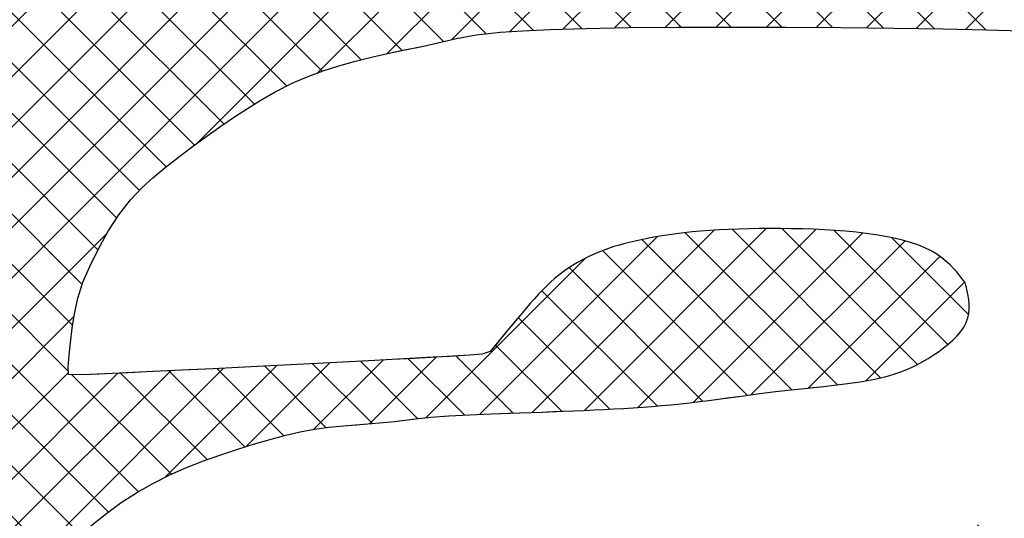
# Model space of a CAD drawing. Header units: millimetres. Extents: x 0 to 1852, y 0 to 1359.
# Tile 52 of 54: x 1703.82 to 1707.77, y 110.88 to 112.88. Entities that reach past the tile are written whole.
import ezdxf

# ---------------------------------------------------------------- set-up
doc = ezdxf.new("R2010")
doc.units = ezdxf.units.MM
doc.header["$LTSCALE"] = 65.395
doc.layers.get('0').update_dxf_attribs({"linetype": 'CONTINUOUS'})

msp = doc.modelspace()

# ---------------------------------------------------------------- hatches: boundary and pattern name
at = {"linetype": 'Continuous'}
h = msp.add_hatch(dxfattribs=at)
h.set_pattern_fill('ANSI37', color=5, scale=0.142875, angle=45, style=0, pattern_type=0)
h.set_pattern_definition([(45, (-897.4538, 897.4538), (-0.1010278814, 0.1010278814), []), (135, (-898.83942, -898.83942), (-0.1010278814, -0.1010278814), [])])
h.paths.add_polyline_path([(1707.4357, 110.7748), (1707.369, 110.761), (1707.297, 110.7511), (1707.2313, 110.7454), (1707.1764, 110.7417), (1707.1187, 110.7386), (1707.0573, 110.7359), (1706.9914, 110.7334), (1706.917, 110.7308), (1706.8543, 110.7287), (1706.8127, 110.7273), (1706.77, 110.7259), (1706.7264, 110.7245), (1706.6821, 110.7231), (1706.6374, 110.7216), (1706.5925, 110.7202), (1706.5475, 110.7187), (1706.5029, 110.7171), (1706.4587, 110.7154), (1706.4154, 110.7133), (1706.373, 110.7109), (1706.332, 110.7079), (1706.2926, 110.7044), (1706.2549, 110.7002), (1706.2193, 110.6952), (1706.1857, 110.6895), (1706.1538, 110.6832), (1706.1236, 110.6763), (1706.0948, 110.6688), (1706.0674, 110.6609), (1706.0412, 110.6527), (1706.0161, 110.6441), (1705.9919, 110.6353), (1705.9686, 110.6262), (1705.9461, 110.6167), (1705.9245, 110.6069), (1705.9038, 110.5967), (1705.884, 110.5859), (1705.8649, 110.5747), (1705.8467, 110.5629), (1705.8294, 110.5505), (1705.8128, 110.5375), (1705.797, 110.5238), (1705.782, 110.5094), (1705.7678, 110.4942), (1705.7543, 110.4782), (1705.7416, 110.4614), (1705.7297, 110.4437), (1705.7184, 110.4251), (1705.7079, 110.4058), (1705.6983, 110.3858), (1705.6895, 110.3652), (1705.6816, 110.3441), (1705.6747, 110.3227), (1705.6688, 110.3011), (1705.6639, 110.2794), (1705.6601, 110.2576), (1705.6573, 110.2357), (1705.6554, 110.2137), (1705.6544, 110.1913), (1705.6543, 110.1685), (1705.6549, 110.1452), (1705.6562, 110.1213), (1705.6581, 110.0967), (1705.6608, 110.0712), (1705.6657, 110.0445), (1705.6746, 110.0162), (1705.6889, 109.986), (1705.7105, 109.9534), (1705.741, 109.918), (1705.7821, 109.8795), (1705.8354, 109.8375), (1705.9122, 109.8092), (1706.0024, 109.7894), (1706.1021, 109.7768), (1706.2075, 109.7702), (1706.3146, 109.7686), (1706.4197, 109.7707), (1706.5189, 109.7754), (1706.6083, 109.7815), (1706.6849, 109.788), (1706.7496, 109.7947), (1706.8038, 109.8016), (1706.8491, 109.8087), (1706.8873, 109.8159), (1706.9198, 109.8232), (1706.9482, 109.8306), (1706.9742, 109.8382), (1706.999, 109.8457), (1707.0228, 109.8532), (1707.0452, 109.8605), (1707.0661, 109.8675), (1707.0852, 109.8741), (1707.1023, 109.88), (1707.117, 109.8852), (1707.1293, 109.8896), (1707.139, 109.8931), (1707.1468, 109.896), (1707.1534, 109.8989), (1707.1595, 109.902), (1707.1661, 109.9059), (1707.1738, 109.911), (1707.1834, 109.9178), (1707.1958, 109.9265), (1707.2114, 109.9376), (1707.2298, 109.9509), (1707.2506, 109.9658), (1707.2731, 109.9822), (1707.2966, 109.9995), (1707.3207, 110.0175), (1707.3446, 110.0357), (1707.3678, 110.0538), (1707.3898, 110.0714), (1707.4107, 110.0888), (1707.4305, 110.1059), (1707.4495, 110.1229), (1707.4676, 110.1399), (1707.4852, 110.157), (1707.5024, 110.1745), (1707.5192, 110.1924), (1707.5357, 110.2108), (1707.5521, 110.2297), (1707.5682, 110.2493), (1707.584, 110.2695), (1707.5994, 110.2903), (1707.6144, 110.3117), (1707.6289, 110.3339), (1707.643, 110.3567), (1707.6565, 110.3802), (1707.6694, 110.4043), (1707.6816, 110.4289), (1707.693, 110.4536), (1707.7037, 110.4785), (1707.7134, 110.5032), (1707.7222, 110.5278), (1707.73, 110.552), (1707.7368, 110.5756), (1707.7425, 110.5988), (1707.7475, 110.6215), (1707.7517, 110.6439), (1707.7554, 110.6659), (1707.7587, 110.6876), (1707.7616, 110.7092), (1707.7644, 110.7305), (1707.767, 110.7516), (1707.7692, 110.7722), (1707.7703, 110.7916), (1707.7701, 110.8096), (1707.768, 110.8254), (1707.7635, 110.8388), (1707.7562, 110.8493), (1707.7456, 110.8562), (1707.7315, 110.8594), (1707.7143, 110.8592), (1707.6944, 110.8562), (1707.6724, 110.851), (1707.649, 110.844), (1707.6246, 110.8359), (1707.5998, 110.8271), (1707.5603, 110.813), (1707.5025, 110.7936)])
h.paths.add_polyline_path([(1705.7544, 114.7873), (1705.6952, 114.7694), (1705.6354, 114.7502), (1705.5754, 114.7298), (1705.5155, 114.7085), (1705.456, 114.6866), (1705.3973, 114.6643), (1705.3398, 114.6418), (1705.2839, 114.6195), (1705.2297, 114.5974), (1705.1769, 114.5755), (1705.1251, 114.5534), (1705.0736, 114.5308), (1705.0221, 114.5076), (1704.97, 114.4834), (1704.9168, 114.458), (1704.862, 114.4312), (1704.8053, 114.4026), (1704.7468, 114.3726), (1704.687, 114.3411), (1704.6263, 114.3085), (1704.5648, 114.2749), (1704.5032, 114.2405), (1704.4416, 114.2056), (1704.3805, 114.1702), (1704.3202, 114.1345), (1704.2606, 114.0986), (1704.2018, 114.0625), (1704.1437, 114.0262), (1704.0863, 113.9896), (1704.0295, 113.9528), (1703.9733, 113.9157), (1703.9176, 113.8784), (1703.8624, 113.8407), (1703.8075, 113.8026), (1703.7526, 113.7639), (1703.6975, 113.7243), (1703.6419, 113.6837), (1703.5855, 113.6417), (1703.5282, 113.5984), (1703.4696, 113.5534), (1703.4097, 113.5066), (1703.3488, 113.4582), (1703.2874, 113.4086), (1703.2261, 113.3579), (1703.1653, 113.3065), (1703.1056, 113.2546), (1703.0475, 113.2026), (1702.9915, 113.1506), (1702.9379, 113.0989), (1702.8864, 113.0474), (1702.8365, 112.9959), (1702.7879, 112.9442), (1702.74, 112.8921), (1702.6923, 112.8394), (1702.6444, 112.7858), (1702.5958, 112.7314), (1702.5462, 112.6758), (1702.4959, 112.6192), (1702.4452, 112.5619), (1702.3948, 112.504), (1702.3449, 112.4458), (1702.296, 112.3875), (1702.2486, 112.3292), (1702.203, 112.2713), (1702.1596, 112.2137), (1702.1181, 112.1563), (1702.0779, 112.0988), (1702.0386, 112.0408), (1701.9997, 111.982), (1701.9607, 111.9221), (1701.9211, 111.8608), (1701.8805, 111.7977), (1701.8384, 111.7326), (1701.795, 111.6655), (1701.7506, 111.5963), (1701.7054, 111.5251), (1701.6596, 111.4519), (1701.6134, 111.3767), (1701.5672, 111.2996), (1701.5211, 111.2206), (1701.4754, 111.1397), (1701.4303, 111.0572), (1701.3859, 110.9731), (1701.3424, 110.8878), (1701.3001, 110.8013), (1701.2591, 110.714), (1701.2196, 110.6261), (1701.1817, 110.5376), (1701.1457, 110.4488), (1701.1117, 110.3598), (1701.0799, 110.2704), (1701.0506, 110.1806), (1701.0238, 110.0904), (1700.9998, 109.9998), (1700.9787, 109.9088), (1700.9608, 109.8172), (1700.9461, 109.7252), (1700.9345, 109.6332), (1700.9256, 109.5417), (1700.9192, 109.4513), (1700.915, 109.3623), (1700.9128, 109.2755), (1700.9123, 109.1911), (1700.9131, 109.1099), (1700.9151, 109.0321), (1700.9182, 108.9576), (1700.9223, 108.8861), (1700.9273, 108.8172), (1700.9333, 108.7507), (1700.9402, 108.6862), (1700.948, 108.6235), (1700.9565, 108.5622), (1700.9657, 108.502), (1700.9757, 108.443), (1700.9865, 108.385), (1700.998, 108.3282), (1701.0102, 108.2725), (1701.0232, 108.2179), (1701.0369, 108.1644), (1701.0513, 108.112), (1701.0665, 108.0607), (1701.0824, 108.0105), (1701.0991, 107.9611), (1701.1165, 107.9126), (1701.1347, 107.8648), (1701.1535, 107.8177), (1701.1732, 107.7711), (1701.1936, 107.725), (1701.2147, 107.6793), (1701.2364, 107.634), (1701.2587, 107.5892), (1701.2815, 107.5449), (1701.3046, 107.5011), (1701.328, 107.4579), (1701.3516, 107.4154), (1701.3753, 107.3736), (1701.399, 107.3325), (1701.4228, 107.2921), (1701.4467, 107.2523), (1701.4707, 107.2132), (1701.4948, 107.1746), (1701.5192, 107.1365), (1701.5439, 107.0989), (1701.5689, 107.0616), (1701.5944, 107.0248), (1701.6206, 106.9883), (1701.6478, 106.9522), (1701.6766, 106.9165), (1701.7072, 106.8812), (1701.7401, 106.8462), (1701.7755, 106.8116), (1701.8139, 106.7773), (1701.8555, 106.7435), (1701.9, 106.7099), (1701.9469, 106.6766), (1701.9957, 106.6436), (1702.046, 106.6107), (1702.0973, 106.578), (1702.1492, 106.5454), (1702.2012, 106.5128), (1702.253, 106.4802), (1702.305, 106.4478), (1702.3578, 106.4157), (1702.4121, 106.3839), (1702.4684, 106.3528), (1702.5274, 106.3223), (1702.5895, 106.2927), (1702.6556, 106.264), (1702.7259, 106.2364), (1702.8002, 106.2101), (1702.8782, 106.185), (1702.9594, 106.1613), (1703.0433, 106.1391), (1703.1296, 106.1185), (1703.2178, 106.0996), (1703.3076, 106.0824), (1703.3985, 106.067), (1703.4901, 106.0533), (1703.5823, 106.0412), (1703.6746, 106.0305), (1703.7667, 106.0212), (1703.8582, 106.0129), (1703.949, 106.0057), (1704.0386, 105.9994), (1704.1268, 105.9939), (1704.2135, 105.9892), (1704.2989, 105.9856), (1704.3829, 105.9831), (1704.4656, 105.982), (1704.547, 105.9822), (1704.6273, 105.984), (1704.7064, 105.9876), (1704.7844, 105.993), (1704.8615, 106.0002), (1704.9379, 106.0095), (1705.0137, 106.0207), (1705.0892, 106.0339), (1705.1646, 106.0492), (1705.24, 106.0667), (1705.3156, 106.0864), (1705.3917, 106.1082), (1705.4681, 106.1323), (1705.5448, 106.1584), (1705.6216, 106.1867), (1705.6986, 106.2169), (1705.7755, 106.2492), (1705.8524, 106.2833), (1705.9291, 106.3194), (1706.0056, 106.3572), (1706.0816, 106.3966), (1706.1569, 106.4373), (1706.2314, 106.479), (1706.3047, 106.5215), (1706.3768, 106.5644), (1706.4473, 106.6075), (1706.5161, 106.6506), (1706.5831, 106.6933), (1706.6483, 106.7357), (1706.7122, 106.7778), (1706.7748, 106.8195), (1706.8364, 106.8608), (1706.8973, 106.9017), (1706.9578, 106.9423), (1707.0179, 106.9825), (1707.078, 107.0223), (1707.1378, 107.0618), (1707.197, 107.1011), (1707.2552, 107.1403), (1707.3123, 107.1796), (1707.3678, 107.2189), (1707.4214, 107.2584), (1707.473, 107.2982), (1707.5222, 107.3384), (1707.5696, 107.379), (1707.6154, 107.4201), (1707.6604, 107.4617), (1707.7049, 107.5039), (1707.7495, 107.5466), (1707.7947, 107.59), (1707.841, 107.6341), (1707.8887, 107.6789), (1707.9376, 107.7244), (1707.9872, 107.7704), (1708.0371, 107.8168), (1708.0869, 107.8636), (1708.1361, 107.9107), (1708.1843, 107.958), (1708.2311, 108.0054), (1708.2761, 108.0528), (1708.3195, 108.1), (1708.3614, 108.1469), (1708.402, 108.1935), (1708.4414, 108.2394), (1708.48, 108.2847), (1708.5178, 108.3292), (1708.5731, 108.3937), (1708.6286, 108.4567), (1708.6652, 108.4977), (1708.7019, 108.5385), (1708.7388, 108.5793), (1708.776, 108.6205), (1708.8138, 108.6622), (1708.8522, 108.7048), (1708.891, 108.7483), (1708.9283, 108.792), (1708.9616, 108.8351), (1708.9887, 108.8765), (1709.0071, 108.9155), (1709.0146, 108.9509), (1709.0086, 108.982), (1708.9869, 109.0078), (1708.948, 109.0276), (1708.8936, 109.042), (1708.8263, 109.0515), (1708.7487, 109.0571), (1708.6636, 109.0594), (1708.5733, 109.0592), (1708.4807, 109.0571), (1708.3882, 109.054), (1708.2983, 109.0505), (1708.2121, 109.047), (1708.1306, 109.044), (1708.0547, 109.0419), (1707.9853, 109.0411), (1707.9233, 109.0419), (1707.8416, 109.0465), (1707.7745, 109.0626), (1707.7321, 109.0962), (1707.7241, 109.1524), (1707.7237, 109.2023), (1707.7233, 109.2354), (1707.7225, 109.2705), (1707.7214, 109.3066), (1707.7202, 109.3423), (1707.7188, 109.3766), (1707.7174, 109.4082), (1707.716, 109.4358), (1707.7147, 109.4585), (1707.7134, 109.4751), (1707.7114, 109.4858), (1707.7077, 109.4911), (1707.7013, 109.4913), (1707.6913, 109.487), (1707.6767, 109.4784), (1707.6402, 109.4558), (1707.5814, 109.4229), (1707.5126, 109.3871), (1707.4651, 109.3628), (1707.4156, 109.3378), (1707.3657, 109.3128), (1707.3167, 109.2883), (1707.27, 109.2649), (1707.2266, 109.2431), (1707.1864, 109.2226), (1707.1487, 109.2034), (1707.1132, 109.1852), (1707.0792, 109.1677), (1707.0225, 109.1386), (1706.9813, 109.1175), (1706.9264, 109.0897), (1706.8545, 109.0586), (1706.7626, 109.0295), (1706.6756, 109.0119), (1706.6075, 109.0016), (1706.5301, 108.9932), (1706.4443, 108.9867), (1706.351, 108.9821), (1706.251, 108.9793), (1706.1455, 108.9781), (1706.0354, 108.9787), (1705.9215, 108.9808), (1705.805, 108.9844), (1705.6869, 108.9895), (1705.5686, 108.9958), (1705.4518, 109.0031), (1705.3379, 109.0114), (1705.2286, 109.0204), (1705.1254, 109.0299), (1705.0299, 109.0398), (1704.9437, 109.0499), (1704.8679, 109.06), (1704.8016, 109.0701), (1704.7179, 109.0847), (1704.6301, 109.1042), (1704.5601, 109.1227), (1704.4846, 109.1443), (1704.4242, 109.1639), (1704.3635, 109.1887), (1704.3019, 109.2211), (1704.2384, 109.2639), (1704.1723, 109.3173), (1704.1068, 109.3782), (1704.043, 109.4451), (1703.9833, 109.516), (1703.9328, 109.5916), (1703.8907, 109.6837), (1703.8676, 109.7691), (1703.855, 109.8347), (1703.8458, 109.9081), (1703.8399, 109.9875), (1703.837, 110.0706), (1703.8369, 110.1552), (1703.8394, 110.2388), (1703.8444, 110.3192), (1703.8516, 110.3941), (1703.8608, 110.4611), (1703.8772, 110.546), (1703.9064, 110.6276), (1703.9428, 110.6874), (1703.9857, 110.7356), (1704.0418, 110.7888), (1704.1011, 110.8402), (1704.1646, 110.8907), (1704.2299, 110.938), (1704.2943, 110.9796), (1704.3591, 111.0165), (1704.4244, 111.0492), (1704.491, 111.0785), (1704.5594, 111.1054), (1704.629, 111.1302), (1704.6977, 111.1528), (1704.7648, 111.1734), (1704.8305, 111.1926), (1704.8894, 111.2083), (1704.9472, 111.2217), (1705.0049, 111.2324), (1705.0627, 111.2402), (1705.1219, 111.2459), (1705.1728, 111.2499), (1705.2038, 111.2524), (1705.2347, 111.2549), (1705.2653, 111.2576), (1705.2957, 111.2607), (1705.326, 111.264), (1705.3567, 111.2675), (1705.4095, 111.2736), (1705.4733, 111.2803), (1705.5444, 111.2861), (1705.6262, 111.2909), (1705.7132, 111.2947), (1705.785, 111.2972), (1705.8301, 111.2987), (1705.8747, 111.3001), (1705.9186, 111.3016), (1705.9615, 111.3031), (1706.0037, 111.3046), (1706.0452, 111.3062), (1706.0861, 111.3079), (1706.1264, 111.3097), (1706.1662, 111.3116), (1706.2056, 111.3137), (1706.2446, 111.316), (1706.2833, 111.3184), (1706.3217, 111.3211), (1706.3598, 111.3241), (1706.3979, 111.3273), (1706.4357, 111.3308), (1706.4735, 111.3346), (1706.5112, 111.3388), (1706.5489, 111.3433), (1706.5866, 111.3481), (1706.624, 111.3531), (1706.6612, 111.3581), (1706.7268, 111.3672), (1706.7903, 111.3757), (1706.8544, 111.3834), (1706.9176, 111.3904), (1706.9722, 111.3961), (1707.0044, 111.3995), (1707.0365, 111.4029), (1707.0684, 111.4065), (1707.1003, 111.4102), (1707.132, 111.4142), (1707.1633, 111.4185), (1707.1941, 111.4232), (1707.2242, 111.4283), (1707.2534, 111.4339), (1707.2815, 111.4402), (1707.3083, 111.4471), (1707.3337, 111.4547), (1707.3579, 111.4631), (1707.381, 111.4722), (1707.4032, 111.4821), (1707.4247, 111.4927), (1707.4458, 111.5042), (1707.4665, 111.5165), (1707.4872, 111.5297), (1707.5078, 111.5437), (1707.5281, 111.5585), (1707.5477, 111.574), (1707.5661, 111.5903), (1707.5829, 111.6071), (1707.5978, 111.6246), (1707.6102, 111.6426), (1707.6199, 111.6611), (1707.6265, 111.6799), (1707.6304, 111.6988), (1707.632, 111.7174), (1707.6318, 111.7353), (1707.6303, 111.7522), (1707.6279, 111.7676), (1707.6252, 111.7812), (1707.6226, 111.7926), (1707.6205, 111.8016), (1707.6187, 111.8087), (1707.6169, 111.8144), (1707.6148, 111.8193), (1707.6122, 111.8241), (1707.6087, 111.8293), (1707.604, 111.8355), (1707.5979, 111.8433), (1707.5902, 111.8532), (1707.5806, 111.8648), (1707.569, 111.8778), (1707.5555, 111.8918), (1707.5398, 111.9062), (1707.5218, 111.9208), (1707.5015, 111.9349), (1707.4788, 111.9484), (1707.4536, 111.9607), (1707.4259, 111.9718), (1707.3961, 111.9819), (1707.3641, 111.991), (1707.3301, 111.9991), (1707.2943, 112.0062), (1707.2569, 112.0125), (1707.2179, 112.018), (1707.1776, 112.0227), (1707.1361, 112.0267), (1707.0936, 112.03), (1707.0505, 112.0327), (1707.0069, 112.0348), (1706.963, 112.0363), (1706.919, 112.0373), (1706.8752, 112.0379), (1706.8318, 112.0379), (1706.789, 112.0376), (1706.7469, 112.0368), (1706.7057, 112.0357), (1706.6656, 112.0341), (1706.6268, 112.0321), (1706.5895, 112.0298), (1706.5538, 112.0271), (1706.5199, 112.024), (1706.4876, 112.0206), (1706.4569, 112.0168), (1706.4276, 112.0128), (1706.3995, 112.0085), (1706.3726, 112.004), (1706.3467, 111.9992), (1706.3216, 111.9942), (1706.2973, 111.989), (1706.2737, 111.9836), (1706.2506, 111.9779), (1706.2281, 111.9717), (1706.206, 111.9651), (1706.1843, 111.958), (1706.1629, 111.9503), (1706.1417, 111.942), (1706.1208, 111.9329), (1706.1001, 111.9232), (1706.0797, 111.9127), (1706.0597, 111.9016), (1706.0402, 111.8899), (1706.0212, 111.8776), (1706.0028, 111.8646), (1705.985, 111.8511), (1705.9679, 111.8371), (1705.9514, 111.8224), (1705.9352, 111.8071), (1705.9193, 111.791), (1705.9033, 111.7741), (1705.8872, 111.7563), (1705.8707, 111.7376), (1705.8538, 111.7179), (1705.8362, 111.6972), (1705.8183, 111.6759), (1705.8005, 111.6547), (1705.7832, 111.6338), (1705.7669, 111.614), (1705.7518, 111.5957), (1705.7385, 111.5795), (1705.7093, 111.5439), (1705.678, 111.534), (1705.6262, 111.5291), (1705.5462, 111.5246), (1705.4814, 111.5211), (1705.4044, 111.5169), (1705.3171, 111.5122), (1705.2217, 111.5071), (1705.1204, 111.5017), (1705.0153, 111.4961), (1704.9085, 111.4906), (1704.8021, 111.4851), (1704.6982, 111.4799), (1704.5979, 111.475), (1704.5026, 111.4704), (1704.4133, 111.4662), (1704.3313, 111.4624), (1704.2576, 111.459), (1704.1936, 111.456), (1704.1402, 111.4536), (1704.0745, 111.4507), (1704.018, 111.4525), (1704.0163, 111.481), (1704.0207, 111.5291), (1704.0258, 111.5795), (1704.0328, 111.6376), (1704.0417, 111.6955), (1704.0549, 111.7582), (1704.0759, 111.8227), (1704.1032, 111.8859), (1704.1383, 111.9569), (1704.1774, 112.0267), (1704.2201, 112.0925), (1704.2672, 112.1529), (1704.314, 112.2019), (1704.3568, 112.2416), (1704.4059, 112.2829), (1704.4594, 112.3248), (1704.5151, 112.3664), (1704.5735, 112.4086), (1704.6298, 112.4482), (1704.6843, 112.4854), (1704.7368, 112.52), (1704.7871, 112.5515), (1704.8469, 112.5865), (1704.9177, 112.6222), (1704.9826, 112.6493), (1705.0401, 112.6705), (1705.1024, 112.6907), (1705.1694, 112.7098), (1705.2386, 112.727), (1705.3099, 112.7426), (1705.3727, 112.7557), (1705.4102, 112.7634), (1705.447, 112.7712), (1705.4826, 112.7789), (1705.5168, 112.7868), (1705.5752, 112.801), (1705.6531, 112.8154), (1705.7508, 112.8252), (1705.8395, 112.8314), (1705.9523, 112.8367), (1706.0934, 112.841), (1706.265, 112.844), (1706.4613, 112.8458), (1706.674, 112.8464), (1706.895, 112.846), (1707.1163, 112.8447), (1707.3298, 112.8423), (1707.5274, 112.8392), (1707.701, 112.8352), (1707.8445, 112.8305), (1707.9599, 112.8252), (1708.0511, 112.8194), (1708.1223, 112.8132), (1708.1989, 112.8042), (1708.2548, 112.7934), (1708.2853, 112.7868), (1708.3148, 112.7804), (1708.3438, 112.7742), (1708.3717, 112.7684), (1708.3982, 112.7629), (1708.4227, 112.7579), (1708.445, 112.7534), (1708.4644, 112.7495), (1708.5066, 112.7411), (1708.5295, 112.734), (1708.5838, 112.7099), (1708.636, 112.6866), (1708.6967, 112.6591), (1708.76, 112.6295), (1708.8158, 112.6021), (1708.8726, 112.5719), (1708.925, 112.5404), (1708.9848, 112.5016), (1709.0337, 112.4682), (1709.0898, 112.4252), (1709.142, 112.3792), (1709.1869, 112.336), (1709.231, 112.2894), (1709.2717, 112.2416), (1709.3148, 112.1831), (1709.3551, 112.1122), (1709.3874, 112.0361), (1709.4071, 111.9708), (1709.4201, 111.9071), (1709.4296, 111.8251), (1709.434, 111.7454), (1709.4361, 111.6839), (1709.4373, 111.6143), (1709.4378, 111.5362), (1709.4378, 111.4491), (1709.4374, 111.3524), (1709.4367, 111.2459), (1709.4359, 111.1291), (1709.4351, 111.0014), (1709.4345, 110.8631), (1709.4341, 110.7174), (1709.4337, 110.5679), (1709.4335, 110.4184), (1709.4334, 110.2727), (1709.4333, 110.1344), (1709.4333, 110.0075), (1709.4333, 109.8955), (1709.4333, 109.8013), (1709.4332, 109.7236), (1709.4332, 109.6601), (1709.4329, 109.583), (1709.4321, 109.5168), (1709.431, 109.4779), (1709.4302, 109.4532), (1709.4298, 109.4294), (1709.4305, 109.407), (1709.4329, 109.3863), (1709.4377, 109.3675), (1709.4456, 109.351), (1709.4572, 109.337), (1709.4731, 109.3259), (1709.4938, 109.3178), (1709.5188, 109.3125), (1709.5473, 109.3094), (1709.5785, 109.3081), (1709.6117, 109.3082), (1709.6462, 109.3093), (1709.6812, 109.3109), (1709.7326, 109.3133), (1709.7864, 109.3151), (1709.8469, 109.3168), (1709.8779, 109.3178), (1709.9084, 109.319), (1709.9385, 109.3205), (1709.9684, 109.3224), (1709.998, 109.3249), (1710.0274, 109.3279), (1710.0566, 109.3314), (1710.0856, 109.3356), (1710.1142, 109.3403), (1710.1425, 109.3456), (1710.1705, 109.3516), (1710.198, 109.3581), (1710.2252, 109.3653), (1710.2519, 109.3731), (1710.2784, 109.3815), (1710.3045, 109.3904), (1710.3304, 109.3998), (1710.356, 109.4098), (1710.3814, 109.4202), (1710.4067, 109.4311), (1710.4319, 109.4425), (1710.457, 109.4541), (1710.4823, 109.4662), (1710.5079, 109.4784), (1710.5514, 109.4993), (1710.6022, 109.5229), (1710.6447, 109.5416), (1710.6738, 109.5543), (1710.7027, 109.567), (1710.7305, 109.5797), (1710.7567, 109.5926), (1710.7805, 109.6055), (1710.8015, 109.6186), (1710.8188, 109.6318), (1710.832, 109.6452), (1710.8408, 109.6585), (1710.8453, 109.6714), (1710.8453, 109.6837), (1710.8408, 109.695), (1710.8316, 109.7051), (1710.8177, 109.7137), (1710.7991, 109.7204), (1710.7756, 109.7253), (1710.7467, 109.7285), (1710.7122, 109.7305), (1710.6715, 109.7317), (1710.6242, 109.7326), (1710.5698, 109.7335), (1710.508, 109.735), (1710.4382, 109.7375), (1710.3606, 109.7413), (1710.2773, 109.7467), (1710.191, 109.7536), (1710.1045, 109.7622), (1710.0204, 109.7725), (1709.9414, 109.7848), (1709.8703, 109.7991), (1709.8097, 109.8154), (1709.7386, 109.8429), (1709.689, 109.8893), (1709.6758, 109.9468), (1709.6894, 110.0163), (1709.7145, 110.0835), (1709.7338, 110.1295), (1709.7556, 110.1783), (1709.7793, 110.2293), (1709.8043, 110.2822), (1709.8298, 110.3363), (1709.8552, 110.3913), (1709.8798, 110.4466), (1709.9031, 110.5018), (1709.925, 110.5569), (1709.9454, 110.6119), (1709.9645, 110.6668), (1709.9821, 110.7216), (1709.9983, 110.7764), (1710.0132, 110.8311), (1710.0267, 110.8857), (1710.0388, 110.9404), (1710.0498, 110.9952), (1710.0599, 111.0503), (1710.0691, 111.1059), (1710.0777, 111.1621), (1710.086, 111.2192), (1710.0941, 111.2773), (1710.1021, 111.3365), (1710.1103, 111.397), (1710.1186, 111.4588), (1710.1268, 111.522), (1710.1348, 111.5865), (1710.1424, 111.6523), (1710.1496, 111.7194), (1710.1562, 111.7879), (1710.162, 111.8577), (1710.167, 111.9287), (1710.1711, 112.0008), (1710.1743, 112.0735), (1710.1764, 112.1467), (1710.1775, 112.2199), (1710.1775, 112.2929), (1710.1763, 112.3654), (1710.174, 112.437), (1710.1704, 112.5075), (1710.1655, 112.5768), (1710.1591, 112.6449), (1710.1512, 112.7118), (1710.1418, 112.7776), (1710.1306, 112.842), (1710.1176, 112.9053), (1710.1028, 112.9673), (1710.086, 113.028), (1710.0676, 113.0873), (1710.048, 113.1453), (1710.0273, 113.2017), (1710.0061, 113.2566), (1709.9846, 113.3099), (1709.9631, 113.3614), (1709.942, 113.4112), (1709.9216, 113.4592), (1709.9015, 113.5057), (1709.8815, 113.5512), (1709.861, 113.5958), (1709.8399, 113.6401), (1709.8176, 113.6844), (1709.7938, 113.7291), (1709.7682, 113.7745), (1709.7404, 113.8209), (1709.7103, 113.8684), (1709.6779, 113.9168), (1709.6432, 113.966), (1709.6061, 114.016), (1709.5665, 114.0666), (1709.5244, 114.1178), (1709.4797, 114.1694), (1709.4325, 114.2213), (1709.3829, 114.2732), (1709.3309, 114.3245), (1709.2768, 114.3748), (1709.2207, 114.4237), (1709.1627, 114.4707), (1709.1031, 114.5153), (1709.0419, 114.5571), (1708.9792, 114.5958), (1708.9151, 114.6315), (1708.8496, 114.6645), (1708.7826, 114.6951), (1708.7142, 114.7235), (1708.6443, 114.7501), (1708.5729, 114.775), (1708.5, 114.7987), (1708.4256, 114.8212), (1708.3502, 114.8427), (1708.274, 114.8631), (1708.1976, 114.8822), (1708.1212, 114.9001), (1708.0453, 114.9166), (1707.9704, 114.9318), (1707.8967, 114.9456), (1707.8246, 114.9579), (1707.7539, 114.9687), (1707.6842, 114.978), (1707.6153, 114.9857), (1707.5468, 114.992), (1707.4785, 114.9966), (1707.4099, 114.9996), (1707.3407, 115.0011), (1707.2708, 115.0009), (1707.2002, 114.9993), (1707.1289, 114.9963), (1707.0573, 114.9921), (1706.9854, 114.9868), (1706.9134, 114.9805), (1706.8414, 114.9734), (1706.7696, 114.9656), (1706.6981, 114.9572), (1706.6272, 114.9483), (1706.5569, 114.9389), (1706.4876, 114.9292), (1706.4195, 114.9193), (1706.3526, 114.9091), (1706.2874, 114.8987), (1706.2238, 114.8883), (1706.1622, 114.8779), (1706.1021, 114.8672), (1706.0432, 114.8561), (1705.9852, 114.8444), (1705.9277, 114.8319), (1705.8703, 114.8183), (1705.8126, 114.8035)])

# ---------------------------------------------------------------- linework, layer by layer
at = {"color": 5, "linetype": 'Continuous'}
for p, q in [((1705.6531, 112.8154), (1705.7508, 112.8252)), ((1705.6531, 112.8154), (1705.7508, 112.8252)), ((1705.7508, 112.8252), (1705.8395, 112.8314)), ((1705.7508, 112.8252), (1705.8395, 112.8314)), ((1705.8395, 112.8314), (1705.9523, 112.8367)), ((1705.8395, 112.8314), (1705.9523, 112.8367)), ((1705.9523, 112.8367), (1706.0934, 112.841)), ((1705.9523, 112.8367), (1706.0934, 112.841)), ((1706.0934, 112.841), (1706.265, 112.844)), ((1706.0934, 112.841), (1706.265, 112.844)), ((1706.265, 112.844), (1706.4613, 112.8458)), ((1706.265, 112.844), (1706.4613, 112.8458)), ((1706.4613, 112.8458), (1706.674, 112.8464)), ((1706.4613, 112.8458), (1706.674, 112.8464)), ((1706.674, 112.8464), (1706.895, 112.846)), ((1706.674, 112.8464), (1706.895, 112.846)), ((1706.895, 112.846), (1707.1163, 112.8447)), ((1706.895, 112.846), (1707.1163, 112.8447)), ((1707.1163, 112.8447), (1707.3298, 112.8423)), ((1707.1163, 112.8447), (1707.3298, 112.8423)), ((1707.3298, 112.8423), (1707.5274, 112.8392)), ((1707.3298, 112.8423), (1707.5274, 112.8392)), ((1707.5274, 112.8392), (1707.701, 112.8352)), ((1707.5274, 112.8392), (1707.701, 112.8352)), ((1707.701, 112.8352), (1707.8445, 112.8305)), ((1707.701, 112.8352), (1707.8445, 112.8305)), ((1705.4826, 112.7789), (1705.5168, 112.7868)), ((1705.4826, 112.7789), (1705.5168, 112.7868)), ((1705.5168, 112.7868), (1705.5752, 112.801)), ((1705.5168, 112.7868), (1705.5752, 112.801)), ((1705.5752, 112.801), (1705.6531, 112.8154)), ((1705.5752, 112.801), (1705.6531, 112.8154)), ((1705.2386, 112.727), (1705.3099, 112.7426)), ((1705.2386, 112.727), (1705.3099, 112.7426)), ((1705.3099, 112.7426), (1705.447, 112.7712)), ((1705.3099, 112.7426), (1705.3727, 112.7557)), ((1705.3727, 112.7557), (1705.4102, 112.7634)), ((1705.4102, 112.7634), (1705.447, 112.7712)), ((1705.447, 112.7712), (1705.4826, 112.7789)), ((1705.447, 112.7712), (1705.4826, 112.7789)), ((1705.1024, 112.6907), (1705.1694, 112.7098)), ((1705.1024, 112.6907), (1705.1694, 112.7098)), ((1705.1694, 112.7098), (1705.2386, 112.727)), ((1705.1694, 112.7098), (1705.2386, 112.727)), ((1704.9826, 112.6493), (1705.0401, 112.6705)), ((1704.9826, 112.6493), (1705.0401, 112.6705)), ((1705.0401, 112.6705), (1705.1024, 112.6907)), ((1705.0401, 112.6705), (1705.1024, 112.6907)), ((1704.8469, 112.5865), (1704.9177, 112.6222)), ((1704.8469, 112.5865), (1704.9177, 112.6222)), ((1704.9177, 112.6222), (1704.9826, 112.6493)), ((1704.9177, 112.6222), (1704.9826, 112.6493)), ((1704.7871, 112.5515), (1704.8469, 112.5865)), ((1704.7871, 112.5515), (1704.8469, 112.5865)), ((1704.7368, 112.52), (1704.7871, 112.5515)), ((1704.7368, 112.52), (1704.7871, 112.5515)), ((1704.6843, 112.4854), (1704.7368, 112.52)), ((1704.6843, 112.4854), (1704.7368, 112.52)), ((1704.6298, 112.4482), (1704.6843, 112.4854)), ((1704.6298, 112.4482), (1704.6843, 112.4854)), ((1704.5735, 112.4086), (1704.6298, 112.4482)), ((1704.5735, 112.4086), (1704.6298, 112.4482)), ((1704.5151, 112.3664), (1704.5735, 112.4086)), ((1704.5151, 112.3664), (1704.5735, 112.4086)), ((1704.4594, 112.3248), (1704.5151, 112.3664)), ((1704.4594, 112.3248), (1704.5151, 112.3664)), ((1704.4059, 112.2829), (1704.4594, 112.3248)), ((1704.4059, 112.2829), (1704.4594, 112.3248)), ((1704.3568, 112.2416), (1704.4059, 112.2829)), ((1704.3568, 112.2416), (1704.4059, 112.2829)), ((1704.314, 112.2019), (1704.3568, 112.2416)), ((1704.314, 112.2019), (1704.3568, 112.2416)), ((1704.2672, 112.1529), (1704.314, 112.2019)), ((1704.2672, 112.1529), (1704.314, 112.2019)), ((1704.2201, 112.0925), (1704.2672, 112.1529)), ((1704.2201, 112.0925), (1704.2672, 112.1529)), ((1704.1774, 112.0267), (1704.2201, 112.0925)), ((1704.1774, 112.0267), (1704.2201, 112.0925)), ((1706.5895, 112.0298), (1706.5538, 112.0271)), ((1706.5895, 112.0298), (1706.5538, 112.0271)), ((1706.6268, 112.0321), (1706.5895, 112.0298)), ((1706.6268, 112.0321), (1706.5895, 112.0298)), ((1706.6656, 112.0341), (1706.6268, 112.0321)), ((1706.6656, 112.0341), (1706.6268, 112.0321)), ((1706.7057, 112.0357), (1706.6656, 112.0341)), ((1706.7057, 112.0357), (1706.6656, 112.0341)), ((1706.7469, 112.0368), (1706.7057, 112.0357)), ((1706.7469, 112.0368), (1706.7057, 112.0357)), ((1706.789, 112.0376), (1706.7469, 112.0368)), ((1706.789, 112.0376), (1706.7469, 112.0368)), ((1706.8318, 112.0379), (1706.789, 112.0376)), ((1706.8318, 112.0379), (1706.789, 112.0376)), ((1706.8752, 112.0379), (1706.8318, 112.0379)), ((1706.8752, 112.0379), (1706.8318, 112.0379)), ((1706.919, 112.0373), (1706.8752, 112.0379)), ((1706.919, 112.0373), (1706.8752, 112.0379)), ((1706.963, 112.0363), (1706.919, 112.0373)), ((1706.963, 112.0363), (1706.919, 112.0373)), ((1707.0069, 112.0348), (1706.963, 112.0363)), ((1707.0069, 112.0348), (1706.963, 112.0363)), ((1707.0505, 112.0327), (1707.0069, 112.0348)), ((1707.0505, 112.0327), (1707.0069, 112.0348)), ((1707.0936, 112.03), (1707.0505, 112.0327)), ((1707.0936, 112.03), (1707.0505, 112.0327)), ((1707.1361, 112.0267), (1707.0936, 112.03)), ((1707.1361, 112.0267), (1707.0936, 112.03)), ((1704.1383, 111.9569), (1704.1774, 112.0267)), ((1704.1383, 111.9569), (1704.1774, 112.0267)), ((1706.3216, 111.9942), (1706.2973, 111.989)), ((1706.3216, 111.9942), (1706.2973, 111.989)), ((1706.3467, 111.9992), (1706.3216, 111.9942)), ((1706.3467, 111.9992), (1706.3216, 111.9942)), ((1706.3726, 112.004), (1706.3467, 111.9992)), ((1706.3726, 112.004), (1706.3467, 111.9992)), ((1706.3995, 112.0085), (1706.3726, 112.004)), ((1706.3995, 112.0085), (1706.3726, 112.004)), ((1706.4276, 112.0128), (1706.3995, 112.0085)), ((1706.4276, 112.0128), (1706.3995, 112.0085)), ((1706.4569, 112.0168), (1706.4276, 112.0128)), ((1706.4569, 112.0168), (1706.4276, 112.0128)), ((1706.4876, 112.0206), (1706.4569, 112.0168)), ((1706.4876, 112.0206), (1706.4569, 112.0168)), ((1706.5199, 112.024), (1706.4876, 112.0206)), ((1706.5199, 112.024), (1706.4876, 112.0206)), ((1706.5538, 112.0271), (1706.5199, 112.024)), ((1706.5538, 112.0271), (1706.5199, 112.024)), ((1707.1776, 112.0227), (1707.1361, 112.0267)), ((1707.1776, 112.0227), (1707.1361, 112.0267)), ((1707.2179, 112.018), (1707.1776, 112.0227)), ((1707.2179, 112.018), (1707.1776, 112.0227)), ((1707.2569, 112.0125), (1707.2179, 112.018)), ((1707.2569, 112.0125), (1707.2179, 112.018)), ((1707.2943, 112.0062), (1707.2569, 112.0125)), ((1707.2943, 112.0062), (1707.2569, 112.0125)), ((1707.3301, 111.9991), (1707.2943, 112.0062)), ((1707.3301, 111.9991), (1707.2943, 112.0062)), ((1707.3641, 111.991), (1707.3301, 111.9991)), ((1707.3641, 111.991), (1707.3301, 111.9991)), ((1707.3961, 111.9819), (1707.3641, 111.991)), ((1707.3961, 111.9819), (1707.3641, 111.991)), ((1704.1032, 111.8859), (1704.1383, 111.9569)), ((1704.1032, 111.8859), (1704.1383, 111.9569)), ((1706.1629, 111.9503), (1706.1417, 111.942)), ((1706.1629, 111.9503), (1706.1417, 111.942)), ((1706.1843, 111.958), (1706.1629, 111.9503)), ((1706.1843, 111.958), (1706.1629, 111.9503)), ((1706.206, 111.9651), (1706.1843, 111.958)), ((1706.206, 111.9651), (1706.1843, 111.958)), ((1706.2281, 111.9717), (1706.206, 111.9651)), ((1706.2281, 111.9717), (1706.206, 111.9651)), ((1706.2506, 111.9779), (1706.2281, 111.9717)), ((1706.2506, 111.9779), (1706.2281, 111.9717)), ((1706.2737, 111.9836), (1706.2506, 111.9779)), ((1706.2737, 111.9836), (1706.2506, 111.9779)), ((1706.2973, 111.989), (1706.2737, 111.9836)), ((1706.2973, 111.989), (1706.2737, 111.9836)), ((1707.4259, 111.9718), (1707.3961, 111.9819)), ((1707.4259, 111.9718), (1707.3961, 111.9819)), ((1707.4536, 111.9607), (1707.4259, 111.9718)), ((1707.4536, 111.9607), (1707.4259, 111.9718)), ((1707.4788, 111.9484), (1707.4536, 111.9607)), ((1707.4788, 111.9484), (1707.4536, 111.9607)), ((1706.0797, 111.9127), (1706.0597, 111.9016)), ((1706.0797, 111.9127), (1706.0597, 111.9016)), ((1706.1001, 111.9232), (1706.0797, 111.9127)), ((1706.1001, 111.9232), (1706.0797, 111.9127)), ((1706.1208, 111.9329), (1706.1001, 111.9232)), ((1706.1208, 111.9329), (1706.1001, 111.9232)), ((1706.1417, 111.942), (1706.1208, 111.9329)), ((1706.1417, 111.942), (1706.1208, 111.9329)), ((1707.5015, 111.9349), (1707.4788, 111.9484)), ((1707.5015, 111.9349), (1707.4788, 111.9484)), ((1707.5218, 111.9208), (1707.5015, 111.9349)), ((1707.5218, 111.9208), (1707.5015, 111.9349)), ((1707.5398, 111.9062), (1707.5218, 111.9208)), ((1707.5398, 111.9062), (1707.5218, 111.9208)), ((1704.0759, 111.8227), (1704.1032, 111.8859)), ((1704.0759, 111.8227), (1704.1032, 111.8859)), ((1706.0212, 111.8776), (1706.0028, 111.8646)), ((1706.0212, 111.8776), (1706.0028, 111.8646)), ((1706.0402, 111.8899), (1706.0212, 111.8776)), ((1706.0402, 111.8899), (1706.0212, 111.8776)), ((1706.0597, 111.9016), (1706.0402, 111.8899)), ((1706.0597, 111.9016), (1706.0402, 111.8899)), ((1707.5555, 111.8918), (1707.5398, 111.9062)), ((1707.5555, 111.8918), (1707.5398, 111.9062)), ((1707.569, 111.8778), (1707.5555, 111.8918)), ((1707.569, 111.8778), (1707.5555, 111.8918)), ((1707.5806, 111.8648), (1707.569, 111.8778)), ((1707.5806, 111.8648), (1707.569, 111.8778)), ((1705.9679, 111.8371), (1705.9514, 111.8224)), ((1705.9679, 111.8371), (1705.9514, 111.8224)), ((1705.985, 111.8511), (1705.9679, 111.8371)), ((1705.985, 111.8511), (1705.9679, 111.8371)), ((1706.0028, 111.8646), (1705.985, 111.8511)), ((1706.0028, 111.8646), (1705.985, 111.8511)), ((1707.5902, 111.8532), (1707.5806, 111.8648)), ((1707.5902, 111.8532), (1707.5806, 111.8648)), ((1707.5979, 111.8433), (1707.5902, 111.8532)), ((1707.5979, 111.8433), (1707.5902, 111.8532)), ((1707.604, 111.8355), (1707.5979, 111.8433)), ((1707.604, 111.8355), (1707.5979, 111.8433)), ((1707.6087, 111.8293), (1707.604, 111.8355)), ((1707.6087, 111.8293), (1707.604, 111.8355)), ((1704.0549, 111.7582), (1704.0759, 111.8227)), ((1704.0549, 111.7582), (1704.0759, 111.8227)), ((1705.9352, 111.8071), (1705.9193, 111.791)), ((1705.9352, 111.8071), (1705.9193, 111.791)), ((1705.9514, 111.8224), (1705.9352, 111.8071)), ((1705.9514, 111.8224), (1705.9352, 111.8071)), ((1707.6122, 111.8241), (1707.6087, 111.8293)), ((1707.6122, 111.8241), (1707.6087, 111.8293)), ((1707.6148, 111.8193), (1707.6122, 111.8241)), ((1707.6148, 111.8193), (1707.6122, 111.8241)), ((1707.6169, 111.8144), (1707.6148, 111.8193)), ((1707.6169, 111.8144), (1707.6148, 111.8193)), ((1707.6187, 111.8087), (1707.6169, 111.8144)), ((1707.6187, 111.8087), (1707.6169, 111.8144)), ((1707.6205, 111.8016), (1707.6187, 111.8087)), ((1707.6205, 111.8016), (1707.6187, 111.8087)), ((1707.6226, 111.7926), (1707.6205, 111.8016)), ((1707.6226, 111.7926), (1707.6205, 111.8016)), ((1707.6252, 111.7812), (1707.6226, 111.7926)), ((1707.6252, 111.7812), (1707.6226, 111.7926)), ((1704.0417, 111.6955), (1704.0549, 111.7582)), ((1704.0417, 111.6955), (1704.0549, 111.7582)), ((1705.8872, 111.7563), (1705.8707, 111.7376)), ((1705.8872, 111.7563), (1705.8707, 111.7376)), ((1705.9033, 111.7741), (1705.8872, 111.7563)), ((1705.9033, 111.7741), (1705.8872, 111.7563)), ((1705.9193, 111.791), (1705.9033, 111.7741)), ((1705.9193, 111.791), (1705.9033, 111.7741)), ((1707.6279, 111.7676), (1707.6252, 111.7812)), ((1707.6279, 111.7676), (1707.6252, 111.7812)), ((1707.6303, 111.7522), (1707.6279, 111.7676)), ((1707.6303, 111.7522), (1707.6279, 111.7676)), ((1707.6318, 111.7353), (1707.6303, 111.7522)), ((1707.6318, 111.7353), (1707.6303, 111.7522)), ((1705.8538, 111.7179), (1705.8362, 111.6972)), ((1705.8538, 111.7179), (1705.8362, 111.6972)), ((1705.8707, 111.7376), (1705.8538, 111.7179)), ((1705.8707, 111.7376), (1705.8538, 111.7179)), ((1707.6304, 111.6988), (1707.632, 111.7174)), ((1707.6304, 111.6988), (1707.632, 111.7174)), ((1707.632, 111.7174), (1707.6318, 111.7353)), ((1707.632, 111.7174), (1707.6318, 111.7353)), ((1704.0328, 111.6376), (1704.0417, 111.6955)), ((1704.0328, 111.6376), (1704.0417, 111.6955)), ((1705.8183, 111.6759), (1705.7832, 111.6338)), ((1705.8183, 111.6759), (1705.8005, 111.6547)), ((1705.8362, 111.6972), (1705.8183, 111.6759)), ((1705.8362, 111.6972), (1705.8183, 111.6759)), ((1707.6199, 111.6611), (1707.6265, 111.6799)), ((1707.6199, 111.6611), (1707.6265, 111.6799)), ((1707.6265, 111.6799), (1707.6304, 111.6988)), ((1707.6265, 111.6799), (1707.6304, 111.6988)), ((1704.0258, 111.5795), (1704.0328, 111.6376)), ((1704.0258, 111.5795), (1704.0328, 111.6376)), ((1705.7832, 111.6338), (1705.7093, 111.5439)), ((1705.7832, 111.6338), (1705.7669, 111.614)), ((1705.8005, 111.6547), (1705.7832, 111.6338)), ((1707.5978, 111.6246), (1707.6102, 111.6426)), ((1707.5978, 111.6246), (1707.6102, 111.6426)), ((1707.6102, 111.6426), (1707.6199, 111.6611)), ((1707.6102, 111.6426), (1707.6199, 111.6611)), ((1705.7518, 111.5957), (1705.7385, 111.5795)), ((1705.7669, 111.614), (1705.7518, 111.5957)), ((1707.5661, 111.5903), (1707.5829, 111.6071)), ((1707.5661, 111.5903), (1707.5829, 111.6071)), ((1707.5829, 111.6071), (1707.5978, 111.6246)), ((1707.5829, 111.6071), (1707.5978, 111.6246)), ((1704.0207, 111.5291), (1704.0258, 111.5795)), ((1704.0207, 111.5291), (1704.0258, 111.5795)), ((1705.7385, 111.5795), (1705.7093, 111.5439)), ((1707.5078, 111.5437), (1707.5281, 111.5585)), ((1707.5078, 111.5437), (1707.5281, 111.5585)), ((1707.5281, 111.5585), (1707.5477, 111.574)), ((1707.5281, 111.5585), (1707.5477, 111.574)), ((1707.5477, 111.574), (1707.5661, 111.5903)), ((1707.5477, 111.574), (1707.5661, 111.5903)), ((1704.0163, 111.481), (1704.0207, 111.5291)), ((1704.0163, 111.481), (1704.0207, 111.5291)), ((1705.4814, 111.5211), (1705.2217, 111.5071)), ((1705.4044, 111.5169), (1705.3171, 111.5122)), ((1705.6262, 111.5291), (1705.4044, 111.5169)), ((1705.4814, 111.5211), (1705.4044, 111.5169)), ((1705.5462, 111.5246), (1705.4814, 111.5211)), ((1705.6262, 111.5291), (1705.5462, 111.5246)), ((1705.678, 111.534), (1705.6262, 111.5291)), ((1705.678, 111.534), (1705.6262, 111.5291)), ((1705.7093, 111.5439), (1705.678, 111.534)), ((1705.7093, 111.5439), (1705.678, 111.534)), ((1707.4458, 111.5042), (1707.4665, 111.5165)), ((1707.4458, 111.5042), (1707.4665, 111.5165)), ((1707.4665, 111.5165), (1707.4872, 111.5297)), ((1707.4665, 111.5165), (1707.4872, 111.5297)), ((1707.4872, 111.5297), (1707.5078, 111.5437)), ((1707.4872, 111.5297), (1707.5078, 111.5437)), ((1704.018, 111.4525), (1704.0163, 111.481)), ((1704.018, 111.4525), (1704.0163, 111.481)), ((1704.8021, 111.4851), (1704.5979, 111.475)), ((1704.6982, 111.4799), (1704.5979, 111.475)), ((1704.8021, 111.4851), (1704.6982, 111.4799)), ((1705.0153, 111.4961), (1704.8021, 111.4851)), ((1704.9085, 111.4906), (1704.8021, 111.4851)), ((1705.0153, 111.4961), (1704.9085, 111.4906)), ((1705.2217, 111.5071), (1705.0153, 111.4961)), ((1705.1204, 111.5017), (1705.0153, 111.4961)), ((1705.2217, 111.5071), (1705.1204, 111.5017)), ((1705.3171, 111.5122), (1705.2217, 111.5071)), ((1707.381, 111.4722), (1707.4032, 111.4821)), ((1707.381, 111.4722), (1707.4032, 111.4821)), ((1707.4032, 111.4821), (1707.4247, 111.4927)), ((1707.4032, 111.4821), (1707.4247, 111.4927)), ((1707.4247, 111.4927), (1707.4458, 111.5042)), ((1707.4247, 111.4927), (1707.4458, 111.5042)), ((1704.0745, 111.4507), (1704.018, 111.4525)), ((1704.0745, 111.4507), (1704.018, 111.4525)), ((1704.1936, 111.456), (1704.0745, 111.4507)), ((1704.1402, 111.4536), (1704.0745, 111.4507)), ((1704.1936, 111.456), (1704.1402, 111.4536)), ((1704.4133, 111.4662), (1704.1936, 111.456)), ((1704.2576, 111.459), (1704.1936, 111.456)), ((1704.3313, 111.4624), (1704.2576, 111.459)), ((1704.4133, 111.4662), (1704.3313, 111.4624)), ((1704.5979, 111.475), (1704.4133, 111.4662)), ((1704.5026, 111.4704), (1704.4133, 111.4662)), ((1704.5979, 111.475), (1704.5026, 111.4704)), ((1707.2534, 111.4339), (1707.2815, 111.4402)), ((1707.2534, 111.4339), (1707.2815, 111.4402)), ((1707.2815, 111.4402), (1707.3083, 111.4471)), ((1707.2815, 111.4402), (1707.3083, 111.4471)), ((1707.3083, 111.4471), (1707.3337, 111.4547)), ((1707.3083, 111.4471), (1707.3337, 111.4547)), ((1707.3337, 111.4547), (1707.3579, 111.4631)), ((1707.3337, 111.4547), (1707.3579, 111.4631)), ((1707.3579, 111.4631), (1707.381, 111.4722)), ((1707.3579, 111.4631), (1707.381, 111.4722)), ((1706.9176, 111.3904), (1707.0365, 111.4029)), ((1706.9722, 111.3961), (1707.0044, 111.3995)), ((1707.0044, 111.3995), (1707.0365, 111.4029)), ((1707.0365, 111.4029), (1707.0684, 111.4065)), ((1707.0365, 111.4029), (1707.0684, 111.4065)), ((1707.0684, 111.4065), (1707.1003, 111.4102)), ((1707.0684, 111.4065), (1707.1003, 111.4102)), ((1707.1003, 111.4102), (1707.132, 111.4142)), ((1707.1003, 111.4102), (1707.132, 111.4142)), ((1707.132, 111.4142), (1707.1633, 111.4185)), ((1707.132, 111.4142), (1707.1633, 111.4185)), ((1707.1633, 111.4185), (1707.1941, 111.4232)), ((1707.1633, 111.4185), (1707.1941, 111.4232)), ((1707.1941, 111.4232), (1707.2242, 111.4283)), ((1707.1941, 111.4232), (1707.2242, 111.4283)), ((1707.2242, 111.4283), (1707.2534, 111.4339)), ((1707.2242, 111.4283), (1707.2534, 111.4339)), ((1706.624, 111.3531), (1706.7268, 111.3672)), ((1706.624, 111.3531), (1706.6612, 111.3581)), ((1706.6612, 111.3581), (1706.7268, 111.3672)), ((1706.7268, 111.3672), (1706.7903, 111.3757)), ((1706.7268, 111.3672), (1706.7903, 111.3757)), ((1706.7903, 111.3757), (1706.8544, 111.3834)), ((1706.7903, 111.3757), (1706.8544, 111.3834)), ((1706.8544, 111.3834), (1706.9176, 111.3904)), ((1706.8544, 111.3834), (1706.9176, 111.3904)), ((1706.9176, 111.3904), (1706.9722, 111.3961)), ((1706.9176, 111.3904), (1706.9722, 111.3961)), ((1706.2446, 111.316), (1706.2833, 111.3184)), ((1706.2446, 111.316), (1706.2833, 111.3184)), ((1706.2833, 111.3184), (1706.3217, 111.3211)), ((1706.2833, 111.3184), (1706.3217, 111.3211)), ((1706.3217, 111.3211), (1706.3598, 111.3241)), ((1706.3217, 111.3211), (1706.3598, 111.3241)), ((1706.3598, 111.3241), (1706.3979, 111.3273)), ((1706.3598, 111.3241), (1706.3979, 111.3273)), ((1706.3979, 111.3273), (1706.4357, 111.3308)), ((1706.3979, 111.3273), (1706.4357, 111.3308)), ((1706.4357, 111.3308), (1706.4735, 111.3346)), ((1706.4357, 111.3308), (1706.4735, 111.3346)), ((1706.4735, 111.3346), (1706.5112, 111.3388)), ((1706.4735, 111.3346), (1706.5112, 111.3388)), ((1706.5112, 111.3388), (1706.5489, 111.3433)), ((1706.5112, 111.3388), (1706.5489, 111.3433)), ((1706.5489, 111.3433), (1706.5866, 111.3481)), ((1706.5489, 111.3433), (1706.5866, 111.3481)), ((1706.5866, 111.3481), (1706.624, 111.3531)), ((1706.5866, 111.3481), (1706.624, 111.3531)), ((1705.4095, 111.2736), (1705.4733, 111.2803)), ((1705.4095, 111.2736), (1705.4733, 111.2803)), ((1705.4733, 111.2803), (1705.5444, 111.2861)), ((1705.4733, 111.2803), (1705.5444, 111.2861)), ((1705.5444, 111.2861), (1705.6262, 111.2909)), ((1705.5444, 111.2861), (1705.6262, 111.2909)), ((1705.6262, 111.2909), (1705.7132, 111.2947)), ((1705.6262, 111.2909), (1705.7132, 111.2947)), ((1705.7132, 111.2947), (1705.8301, 111.2987)), ((1705.7132, 111.2947), (1705.785, 111.2972)), ((1705.785, 111.2972), (1705.9186, 111.3016)), ((1705.785, 111.2972), (1705.8301, 111.2987)), ((1705.8301, 111.2987), (1705.8747, 111.3001)), ((1705.8747, 111.3001), (1705.9186, 111.3016)), ((1705.9186, 111.3016), (1706.0037, 111.3046)), ((1705.9186, 111.3016), (1705.9615, 111.3031)), ((1705.9615, 111.3031), (1706.0037, 111.3046)), ((1706.0037, 111.3046), (1706.0861, 111.3079)), ((1706.0037, 111.3046), (1706.0452, 111.3062)), ((1706.0452, 111.3062), (1706.0861, 111.3079)), ((1706.0861, 111.3079), (1706.1264, 111.3097)), ((1706.0861, 111.3079), (1706.1264, 111.3097)), ((1706.1264, 111.3097), (1706.1662, 111.3116)), ((1706.1264, 111.3097), (1706.1662, 111.3116)), ((1706.1662, 111.3116), (1706.2056, 111.3137)), ((1706.1662, 111.3116), (1706.2056, 111.3137)), ((1706.2056, 111.3137), (1706.2446, 111.316)), ((1706.2056, 111.3137), (1706.2446, 111.316)), ((1705.0049, 111.2324), (1705.0627, 111.2402)), ((1705.0049, 111.2324), (1705.0627, 111.2402)), ((1705.0627, 111.2402), (1705.1219, 111.2459)), ((1705.0627, 111.2402), (1705.1219, 111.2459)), ((1705.1219, 111.2459), (1705.2347, 111.2549)), ((1705.1219, 111.2459), (1705.1728, 111.2499)), ((1705.1728, 111.2499), (1705.2038, 111.2524)), ((1705.2038, 111.2524), (1705.2347, 111.2549)), ((1705.2347, 111.2549), (1705.2653, 111.2576)), ((1705.2347, 111.2549), (1705.2653, 111.2576)), ((1705.2653, 111.2576), (1705.2957, 111.2607)), ((1705.2653, 111.2576), (1705.2957, 111.2607)), ((1705.2957, 111.2607), (1705.326, 111.264)), ((1705.2957, 111.2607), (1705.326, 111.264)), ((1705.326, 111.264), (1705.4095, 111.2736)), ((1705.326, 111.264), (1705.3567, 111.2675)), ((1705.3567, 111.2675), (1705.4095, 111.2736)), ((1704.8305, 111.1926), (1704.8894, 111.2083)), ((1704.8305, 111.1926), (1704.8894, 111.2083)), ((1704.8894, 111.2083), (1704.9472, 111.2217)), ((1704.8894, 111.2083), (1704.9472, 111.2217)), ((1704.9472, 111.2217), (1705.0049, 111.2324)), ((1704.9472, 111.2217), (1705.0049, 111.2324)), ((1704.6977, 111.1528), (1704.7648, 111.1734)), ((1704.6977, 111.1528), (1704.7648, 111.1734)), ((1704.7648, 111.1734), (1704.8305, 111.1926)), ((1704.7648, 111.1734), (1704.8305, 111.1926)), ((1704.5594, 111.1054), (1704.629, 111.1302)), ((1704.5594, 111.1054), (1704.629, 111.1302)), ((1704.629, 111.1302), (1704.6977, 111.1528)), ((1704.629, 111.1302), (1704.6977, 111.1528)), ((1704.491, 111.0785), (1704.5594, 111.1054)), ((1704.491, 111.0785), (1704.5594, 111.1054)), ((1704.3591, 111.0165), (1704.4244, 111.0492)), ((1704.3591, 111.0165), (1704.4244, 111.0492)), ((1704.4244, 111.0492), (1704.491, 111.0785)), ((1704.4244, 111.0492), (1704.491, 111.0785)), ((1704.2943, 110.9796), (1704.3591, 111.0165)), ((1704.2943, 110.9796), (1704.3591, 111.0165)), ((1704.2299, 110.938), (1704.2943, 110.9796)), ((1704.2299, 110.938), (1704.2943, 110.9796)), ((1704.1646, 110.8907), (1704.2299, 110.938)), ((1704.1646, 110.8907), (1704.2299, 110.938)), ((1704.1011, 110.8402), (1704.1646, 110.8907)), ((1704.1011, 110.8402), (1704.1646, 110.8907))]:
    msp.add_line(p, q, dxfattribs=at)

doc.saveas('drawing.dxf')
